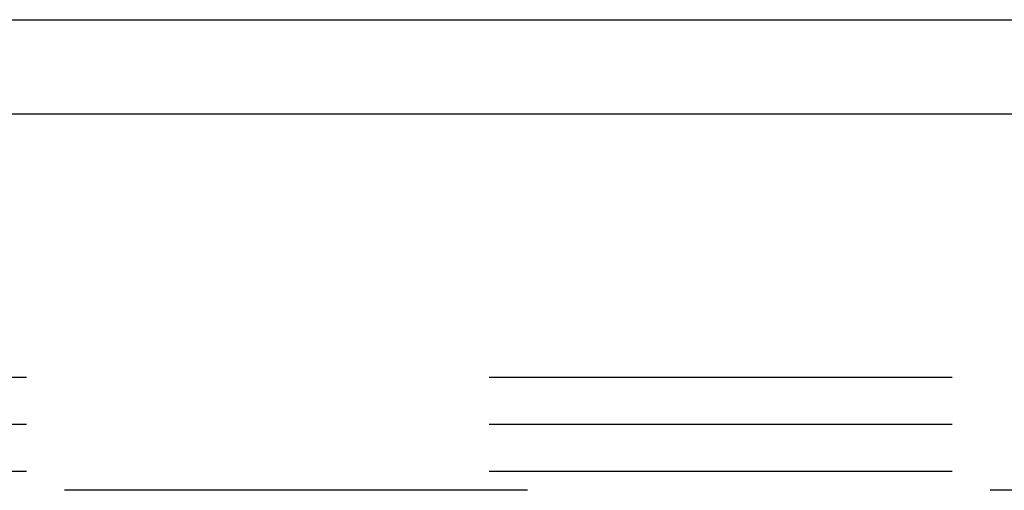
# Model space of a CAD drawing. Header units: inches. Extents: x 0 to 224, y 0 to 145.
# Tile 75 of 125: x 155.59 to 158.21, y 85 to 86.25. Entities that reach past the tile are written whole.
import ezdxf

# ---------------------------------------------------------------- set-up
doc = ezdxf.new("R2010")
doc.units = ezdxf.units.IN
doc.header["$LTSCALE"] = 12.302632
doc.header["$MEASUREMENT"] = 0
doc.linetypes.add('HIDDEN', pattern=[0.2, 0.1, -0.1])
doc.layers.get('0').update_dxf_attribs({"linetype": 'CONTINUOUS'})
doc.layers.add('DEFAULT_2', color=8, linetype='HIDDEN')

msp = doc.modelspace()

# ---------------------------------------------------------------- linework, layer by layer
at = {"color": 3, "linetype": 'Continuous'}
for p, q in [((145.8978, 86.2542), (160.7478, 86.2542)), ((147.9978, 86.0042), (160.4478, 86.0042))]:
    msp.add_line(p, q, dxfattribs=at)
at = {"layer": 'DEFAULT_2', "color": 8, "linetype": 'HIDDEN'}
for p, q in [((160.5268, 85.3042), (138.5268, 85.3042)), ((160.5268, 85.1792), (138.5268, 85.1792)), ((160.5268, 85.0542), (138.5268, 85.0542)), ((159.3978, 85.0042), (148.4978, 85.0042))]:
    msp.add_line(p, q, dxfattribs=at)

doc.saveas('drawing.dxf')
